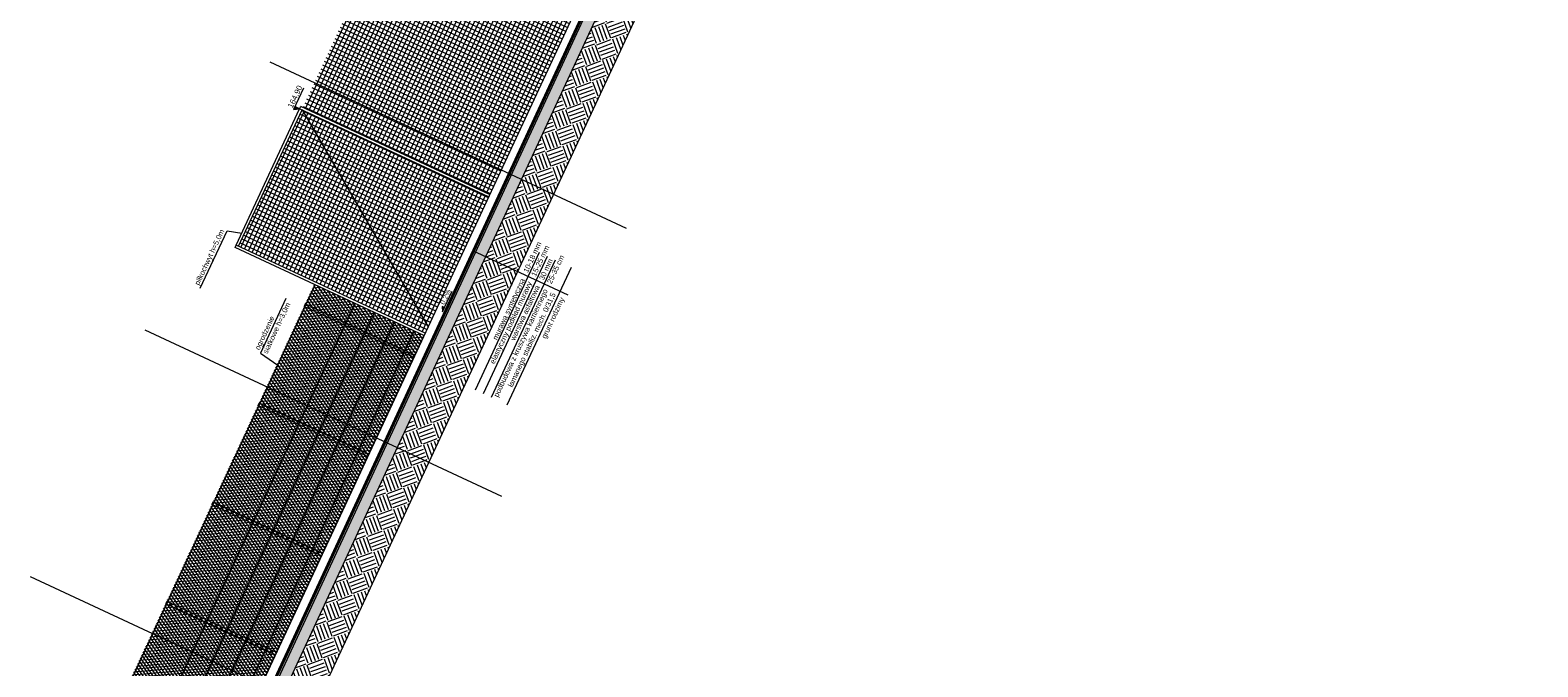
# Model space of a CAD drawing. Header units: millimetres. Extents: x 1962 to 3194, y -795 to -219.
# Tile 18 of 256: x 1991 to 2026, y -522 to -507. Entities that reach past the tile are written whole.
import ezdxf

# ---------------------------------------------------------------- set-up
doc = ezdxf.new("R2010")
doc.units = ezdxf.units.MM
doc.layers.get('0').update_dxf_attribs({"lineweight": 5})
doc.layers.get('Defpoints').update_dxf_attribs({"lineweight": 9})
for name, color, linetype, lineweight in [('A_flagi przekrojowe', 92, 'Continuous', 9), ('A_hatch przekroje', 125, 'Continuous', 9), ('A_koty wysokośc.', 53, 'Continuous', 9), ('A_ogrodzenie 1_2m', 34, 'Continuous', 9), ('A_przekrojowe', 42, 'Continuous', 9), ('A_widok', 142, 'Continuous', 9)]:
    doc.layers.add(name, color=color, linetype=linetype, lineweight=lineweight)
doc.styles.get("Standard").update_dxf_attribs({"font": 'arial.ttf'})
pattern_1 = [(9e-13, (0.66515, 1.3397), (-2e-15, 0.09525), []), (90, (0.66515, 1.3397), (-0.09525, -2e-15), [])]
pattern_2 = [(225, (4.0639, 26.90586), (-3e-14, -1.077631), [0.3429, -0.4191]), (225, (4.30634, 26.6634), (-3e-14, -1.077631), [0.3429, -0.4191]), (225, (4.2471, 26.7227), (-3e-14, -1.077631), [0.35052, -0.41148]), (225, (4.1878, 26.7819), (-3e-14, -1.077631), [0.35052, -0.41148]), (225, (4.1285, 26.8412), (-3e-14, -1.077631), [0.35052, -0.41148]), (225, (4.1285, 27.38), (-3e-14, -1.077631), [0.3429, -0.4191]), (225, (4.1878, 27.32075), (-3e-14, -1.077631), [0.3429, -0.4191]), (225, (4.2471, 27.2615), (-3e-14, -1.077631), [0.3429, -0.4191]), (225, (4.30634, 27.2022), (-3e-14, -1.077631), [0.3429, -0.4191]), (225, (4.0639, 27.4447), (-3e-14, -1.077631), [0.3429, -0.4191]), (315, (3.5466, 26.9274), (1.077631, -3e-14), [0.3429, -0.4191]), (315, (3.7945, 27.1753), (1.077631, -3e-14), [0.3429, -0.4191]), (315, (3.7298, 27.1106), (1.077631, -3e-14), [0.3429, -0.4191]), (315, (3.6705, 27.05134), (1.077631, -3e-14), [0.3429, -0.4191]), (315, (3.6113, 26.9921), (1.077631, -3e-14), [0.3429, -0.4191]), (315, (4.1501, 26.9921), (1.077631, -3e-14), [0.35052, -0.41148]), (315, (4.20935, 27.05134), (1.077631, -3e-14), [0.35052, -0.41148]), (315, (4.2686, 27.1106), (1.077631, -3e-14), [0.35052, -0.41148]), (315, (4.3333, 27.1753), (1.077631, -3e-14), [0.3429, -0.4191]), (315, (4.0908, 26.9328), (1.077631, -3e-14), [0.3429, -0.4191])]
pattern_3 = [(360, (4.06387, 26.3886), (0.254, 0.254), [0.03175, -0.22225]), (90, (4.06387, 26.3886), (-0.254, 0.254), [0.03175, -0.22225]), (135, (4.09562, 26.3886), (-0.254, 7e-15), [0.0449013, -0.314309]), (360, (4.09562, 26.53147), (0.254, 0.254), [0.03175, -0.22225]), (45, (4.1115, 26.5156), (7e-15, 0.254), [0.0224506, -0.3367596]), (135, (4.1115, 26.5156), (-0.254, 7e-15), [0.0224506, -0.3367596]), (360, (4.19087, 26.59497), (0.254, 0.254), [0.0449013, -0.2090987]), (45, (4.19087, 26.59497), (7e-15, 0.254), [0.03175, -0.3274603]), (135, (4.23577, 26.59497), (-0.254, 7e-15), [0.03175, -0.3274603]), (90, (4.2385, 26.4521), (-0.254, 0.254), [0.03175, -0.22225]), (45, (4.2385, 26.4521), (7e-15, 0.254), [0.0224506, -0.3367596]), (135, (4.25437, 26.46797), (-0.254, 7e-15), [0.0224506, -0.3367596]), (360, (4.09562, 26.4521), (0.254, 0.254), [0.015875, -0.212725]), (360, (4.28612, 26.5156), (0.254, 0.254), [0.015875, -0.212725]), (90, (4.20675, 26.54735), (-0.254, 0.254), [0.015875, -0.212725]), (135, (4.2385, 26.40447), (-0.254, 7e-15), [0.0224506, -0.3367596]), (135, (4.12737, 26.5791), (-0.254, 7e-15), [0.0224506, -0.3367596]), (45, (4.18293, 26.47194), (7e-15, 0.254), [0.0224506, -0.3367596]), (90, (4.15118, 26.42035), (-0.254, 0.254), [0.0039687, -0.2500312]), (90, (4.1631, 26.5275), (-0.254, 0.254), [0.0039687, -0.2500312]), (90, (4.28215, 26.57116), (-0.254, 0.254), [0.0039687, -0.2500312]), (90, (4.28612, 26.43622), (-0.254, 0.254), [0.0039687, -0.2500312])]

# ---------------------------------------------------------------- blocks, each defined once
blk = doc.blocks.new('zw$572')
at = {"layer": 'A_koty wysokośc.'}
h = blk.add_hatch(color=256, dxfattribs=at)
h.dxf.hatch_style = 1
h.paths.add_polyline_path([(0.12, 0.072), (0, 0), (0.12, 0)])
blk.add_line((0.12, 0), (0.578, 0), dxfattribs=at)
blk.add_lwpolyline([(0.12, 0), (0.12, 0.072), (0, 0), (0.12, 0)], close=True, dxfattribs=at)
blk = doc.blocks.new('zw$CA91')
at = {"layer": 'A_koty wysokośc.'}
h = blk.add_hatch(color=256, dxfattribs=at)
h.dxf.hatch_style = 1
h.paths.add_polyline_path([(-0.45, 0.75), (0, 0), (0, 0.75)])
blk.add_lwpolyline([(2.87, 0.75), (-0.45, 0.75), (0, 0), (0, 0.75)], dxfattribs=at)
blk = doc.blocks.new('zw$824C')
at = {"layer": 'A_hatch przekroje'}
h = blk.add_hatch(dxfattribs=at)
h.set_pattern_fill('LINE', color=256, scale=0.005, angle=24.9782, style=2)
h.set_pattern_definition([(90, (4.063871, 26.388598), (-0.015875, -7e-18), [])])
h.paths.add_polyline_path([(50.305, 1.451), (19.805, 1.39), (19.805, 1.405), (50.305, 1.466), (80.808, 1.407), (80.805, 1.39)])
h = blk.add_hatch(dxfattribs=at)
h.set_pattern_fill('ANGLE', color=256, angle=294.9782)
h.set_pattern_definition([(3e-14, (4.064, 26.3886), (-3e-15, 6.985), [5.08, -1.905]), (90, (4.064, 26.3886), (-6.985, -3e-15), [5.08, -1.905])])
h.paths.add_polyline_path([(19.805, 1.38), (19.805, 1.39), (50.305, 1.451), (80.805, 1.39), (80.805, 1.38), (50.305, 1.441)])
h = blk.add_hatch(color=251, dxfattribs=at)
h.dxf.hatch_style = 2
h.paths.add_polyline_path([(19.805, 1.37), (19.805, 1.39), (50.305, 1.451), (80.805, 1.39), (80.805, 1.37), (50.305, 1.431)])
h = blk.add_hatch(dxfattribs=at)
h.set_pattern_fill('CONC', color=256, scale=0.005, angle=324.9782, style=2)
h.set_pattern_definition([(30, (4.12772, 26.51931), (-0.0635, 0.10998523), [0, -0.127]), (30, (4.15104, 26.48145), (-0.0635, 0.10998523), [0, -0.127]), (30, (4.12005, 26.54275), (-0.0635, 0.10998523), [0, -0.127]), (8.1986, (4.082545, 26.475636), (0.393455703, 0.080514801), [0.01367828, -0.67023767]), (246.8699, (4.096083, 26.477586), (0.202955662, 0.410470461), [0.00635, -0.62865]), (160.6013, (4.093589, 26.471747), (0.9309261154, -0.342411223), [0.01170876, -1.15917332]), (236.5651, (4.064914, 26.437594), (-0.04648505, -0.173485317), [0.00283985, -0.28114079]), (356.3099, (4.06335, 26.435224), (0.283470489, 0.017014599), [0.00457911, -0.453326]), (138.4349, (4.06792, 26.43493), (-0.236985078, 0.156470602), [0.00401612, -0.39759318]), (255, (4.14165, 26.467235), (0.06350002, -0.10998526), [0.0053881, -0.17421695]), (30, (4.14026, 26.46203), (0.04648523, 0.17348523), [0.00762, -0.11938]), (165, (4.14686, 26.46584), (-0.10998526, -0.06350002), [0.0053881, -0.17421695]), (281.5651, (4.087816, 26.530006), (-0.017014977, 0.283470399), [0.00401612, -0.39759318]), (30, (4.08862, 26.52607), (0.04648523, 0.17348523), [0.00635, -0.12065]), (173.1301, (4.09412, 26.529246), (-0.456955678, 0.029470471), [0.00635, -0.62865]), (243.6901, (4.02889, 26.49745), (0.156470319, 0.236985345), [0.00457911, -0.453326]), (11.5651, (4.02686, 26.493346), (-0.283470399, -0.017014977), [0.00803224, -0.39357706]), (156.8699, (4.034728, 26.494956), (0.410470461, -0.202955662), [0.00635, -0.62865]), (30, (4.06332, 26.51147), (-0.0635, 0.10998523), [0, -0.127]), (30, (4.05014, 26.46572), (-0.0635, 0.10998523), [0, -0.127]), (30, (4.10443, 26.44281), (-0.0635, 0.10998523), [0, -0.127]), (30, (4.11444, 26.49405), (-0.0635, 0.10998523), [0, -0.127]), (30, (4.07175, 26.49433), (-0.0635, 0.10998523), [0, -0.127]), (30, (4.04565, 26.48366), (-0.0635, 0.10998523), [0, -0.127]), (30, (4.05936, 26.48278), (-0.0635, 0.10998523), [0, -0.127]), (30, (4.0702, 26.45384), (-0.0635, 0.10998523), [0, -0.127]), (30, (4.04126, 26.443), (-0.0635, 0.10998523), [0, -0.127]), (30, (4.02776, 26.46893), (-0.0635, 0.10998523), [0, -0.127]), (30, (4.01049, 26.49122), (-0.0635, 0.10998523), [0, -0.127]), (30, (4.04204, 26.51531), (-0.0635, 0.10998523), [0, -0.127]), (30, (4.0637, 26.53368), (-0.0635, 0.10998523), [0, -0.127]), (30, (4.10473, 26.5515), (-0.0635, 0.10998523), [0, -0.127]), (30, (4.09802, 26.50217), (-0.0635, 0.10998523), [0, -0.127]), (30, (4.07559, 26.51562), (-0.0635, 0.10998523), [0, -0.127]), (30, (4.11487, 26.4679), (-0.0635, 0.10998523), [0, -0.127]), (30, (4.08505, 26.44335), (-0.0635, 0.10998523), [0, -0.127]), (30, (4.13202, 26.43821), (-0.0635, 0.10998523), [0, -0.127]), (30, (4.09191, 26.42385), (-0.0635, 0.10998523), [0, -0.127]), (30, (4.05862, 26.40023), (-0.0635, 0.10998523), [0, -0.127]), (30, (4.075, 26.40235), (-0.0635, 0.10998523), [0, -0.127]), (30, (4.0672, 26.41839), (-0.0635, 0.10998523), [0, -0.127]), (30, (4.15105, 26.44333), (-0.0635, 0.10998523), [0, -0.127]), (30, (4.13822, 26.49605), (-0.0635, 0.10998523), [0, -0.127]), (30, (4.11367, 26.52587), (-0.0635, 0.10998523), [0, -0.127]), (30, (4.1088, 26.41747), (-0.0635, 0.10998523), [0, -0.127])])
h.paths.add_polyline_path([(19.805, 1.37), (19.805, 1.33), (50.305, 1.391), (80.805, 1.33), (80.805, 1.37), (50.305, 1.431)])
h = blk.add_hatch(dxfattribs=at)
h.set_pattern_fill('CONCRE', color=256, scale=0.01, angle=294.9782, style=2)
h.set_pattern_definition(pattern_3)
h.paths.add_polyline_path([(22.985, 1.086), (29.199, 1.098), (29.199, 1.348), (22.985, 1.336)])
h = blk.add_hatch(dxfattribs=at)
h.set_pattern_fill('EARTH2', color=256, scale=0.03, angle=339.9782, style=2)
h.set_pattern_definition(pattern_2)
h.paths.add_polyline_path([(22.985, 0.3), (29.199, 0.3), (29.199, 1.098), (22.985, 1.086)])
h = blk.add_hatch(dxfattribs=at)
h.set_pattern_fill('CONCRE', color=256, scale=0.01, angle=294.9782, style=2)
h.set_pattern_definition(pattern_3)
h.paths.add_polyline_path([(29.199, 1.098), (35.957, 1.112), (35.957, 1.362), (29.199, 1.348)])
h = blk.add_hatch(dxfattribs=at)
h.set_pattern_fill('EARTH2', color=256, scale=0.03, angle=339.9782, style=2)
h.set_pattern_definition(pattern_2)
h.paths.add_polyline_path([(29.199, 0.3), (35.957, 0.3), (35.957, 1.112), (29.199, 1.098)])
h = blk.add_hatch(dxfattribs=at)
h.set_pattern_fill('CONCRE', color=256, scale=0.01, angle=294.9782, style=2)
h.set_pattern_definition(pattern_3)
h.paths.add_polyline_path([(35.957, 1.112), (42.69, 1.125), (42.69, 1.375), (35.957, 1.362)])
h = blk.add_hatch(dxfattribs=at)
h.set_pattern_fill('EARTH2', color=256, scale=0.03, angle=339.9782, style=2)
h.set_pattern_definition(pattern_2)
h.paths.add_polyline_path([(35.957, 0.3), (42.69, 0.3), (42.69, 1.125), (35.957, 1.112)])
at = {"layer": 'A_widok'}
h = blk.add_hatch(dxfattribs=at)
h.set_pattern_fill('NET', color=256, scale=0.03, angle=294.9782, style=2)
h.set_pattern_definition(pattern_1)
h.paths.add_polyline_path([(35.275, 6.33), (35.275, 1.625), (31.835, 1.625), (31.835, 6.33)])
h = blk.add_hatch(dxfattribs=at)
h.set_pattern_fill('NET', color=256, scale=0.03, angle=294.9782, style=2)
h.set_pattern_definition(pattern_1)
h.paths.add_polyline_path([(40.275, 1.625), (35.335, 1.625), (35.335, 6.34), (40.275, 6.34)])
h = blk.add_hatch(dxfattribs=at)
h.set_pattern_fill('DIAMONDS', color=256, scale=0.02, angle=294.9782, style=2)
h.set_pattern_definition([(60, (-0.33485, 1.339704), (-0.05499261, 0.03175), []), (120, (-0.33485, 1.339704), (-0.05499261, -0.03175), [])])
h.paths.add_polyline_path([(18.785, 1.675), (18.785, 4.39), (31.775, 4.39), (31.775, 1.625), (18.815, 1.625), (18.815, 1.675)])
at = {"layer": 'A_flagi przekrojowe'}
for p, q in [((34.008, 1.442), (34.008, -0.967)), ((34.608, 0.033), (31.139, 0.033)), ((34.608, -0.167), (31.139, -0.167)), ((34.608, -0.367), (31.139, -0.367)), ((34.608, -0.767), (31.139, -0.767))]:
    blk.add_line(p, q, dxfattribs=at)
for points in [[(30.599, 6.719), (32.047, 6.719), (32.141, 6.39)], [(31.21, 4.843), (29.829, 4.843), (29.754, 4.37)]]:
    blk.add_lwpolyline(points, dxfattribs=at)
at = {"layer": 'A_hatch przekroje'}
blk.add_lwpolyline([(50.305, 1.451), (19.805, 1.39), (19.805, 1.405), (50.305, 1.466), (80.808, 1.407), (80.805, 1.39)], close=True, dxfattribs=at)
at = {"layer": 'A_ogrodzenie 1_2m'}
blk.add_line((43.897, 1.625), (18.815, 1.625), dxfattribs=at)
at = {"layer": 'A_przekrojowe'}
for p, q in [((19.805, 1.39), (50.305, 1.451)), ((19.805, 1.37), (50.305, 1.431)), ((19.805, 1.33), (50.305, 1.391)), ((19.905, 1.08), (50.305, 1.141))]:
    blk.add_line(p, q, dxfattribs=at)
at = {"layer": 'A_widok'}
for p, q in [((31.775, 6.39), (31.835, 6.39)), ((31.775, 1.625), (31.775, 6.39)), ((31.835, 1.625), (31.835, 6.39)), ((31.835, 6.39), (35.275, 6.39)), ((31.835, 6.33), (35.275, 6.33)), ((35.275, 6.33), (31.999, 1.625)), ((35.275, 6.39), (35.335, 6.39)), ((35.275, 1.625), (35.275, 6.39)), ((35.335, 1.625), (35.335, 6.39)), ((18.785, 4.37), (31.775, 4.37)), ((23.725, 1.625), (23.725, 4.39)), ((23.785, 4.39), (23.725, 4.39)), ((23.785, 1.625), (23.785, 4.39)), ((26.225, 1.625), (26.225, 4.39)), ((26.285, 4.39), (26.225, 4.39)), ((26.285, 1.625), (26.285, 4.39)), ((28.725, 1.625), (28.725, 4.39)), ((28.785, 4.39), (28.725, 4.39)), ((28.785, 1.625), (28.785, 4.39)), ((31.225, 1.625), (31.225, 4.39)), ((31.285, 4.39), (31.225, 4.39)), ((31.285, 1.625), (31.285, 4.39)), ((18.785, 3.37), (31.775, 3.37)), ((18.785, 2.87), (31.775, 2.87)), ((18.785, 2.37), (31.775, 2.37)), ((18.785, 1.87), (31.775, 1.87))]:
    blk.add_line(p, q, dxfattribs=at)
at = {"layer": 'Defpoints'}
for p, q in [((22.985, 7.464), (22.985, -1.533)), ((29.199, 7.464), (29.199, -1.533)), ((35.957, 7.464), (35.957, -1.533)), ((89.261, 0.3), (20.756, 0.3))]:
    blk.add_line(p, q, dxfattribs=at)
at = {"layer": 'A_koty wysokośc.', "xscale": 0.16, "yscale": 0.16, "zscale": 0.16}
blk.add_blockref('zw$CA91', (35.275, 6.39), dxfattribs=at)
at = {"layer": 'A_koty wysokośc.', "xscale": 0.8999999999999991, "yscale": 0.8999999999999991, "zscale": 0.8999999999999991, "rotation": 0.1718868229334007}
blk.add_blockref('zw$572', (32.448, 1.467), dxfattribs=at)
at = {"layer": 'A_flagi przekrojowe', "char_height": 0.12}
for s, insert, width, attachment_point in [('piłkochwyt h=5,0m', (30.636, 6.889), 2.37578, 1), ('ogrodzenie\\Psiatkowe h=3,0m', (29.878, 5.012), 2.37578, 1), ('elastyczny podkład murawy', (33.908, 0.008), 2.80878, 3), ('murawa syntetyczna', (33.908, 0.183), 2.73529, 3), ('10-18 mm', (34.07, 0.133), 0.96882, 4), ('15-25 mm', (34.07, -0.067), 0.96882, 4), ('warstwa asfaltowa', (33.908, -0.192), 3.8068, 3), ('30 mm', (34.07, -0.267), 0.96882, 4), ('podbudowa z kruszywa kamiennego \\P{\\fArial|b0|i0|c0|p34;\\W7.17750; }łamanego stabiliz. mech. 0/31,5', (33.908, -0.392), 3.8068, 3), ('25-35 cm', (34.07, -0.467), 0.96882, 4), ('{\\fArial|b0|i0|c0|p34;\\W9.15439;      }grunt rodzimy', (30.323, -0.817), 3.57226, 1)]:
    blk.add_mtext(s, dxfattribs=dict(at, insert=insert, width=width, attachment_point=attachment_point))
at = {"layer": 'A_koty wysokośc.', "insert": (35.207, 6.591), "char_height": 0.128, "width": 0.82529, "attachment_point": 4}
blk.add_mtext('164,90', dxfattribs=at)
at = {"layer": 'A_koty wysokośc.', "insert": (32.603, 1.54), "char_height": 0.1152, "width": 0.74276, "attachment_point": 4, "rotation": 0.1719}
blk.add_mtext('0,2%', dxfattribs=at)

msp = doc.modelspace()

# ---------------------------------------------------------------- block references
at = {"rotation": 65.0218058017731}
msp.add_blockref('zw$824C', (1988.3752, -543.6003), dxfattribs=at)

doc.saveas('drawing.dxf')
